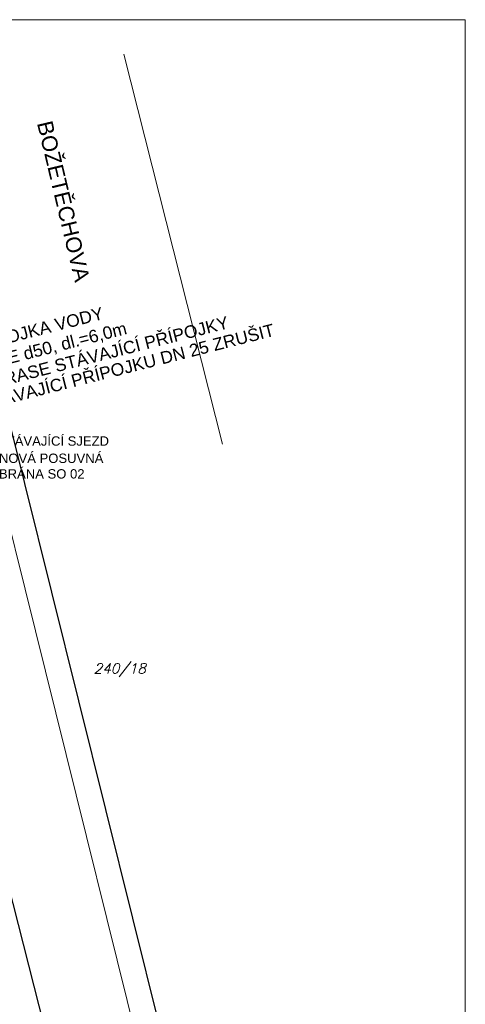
# Model space of a CAD drawing. Header units: inches. Extents: x -99818 to 8314, y 497944 to 809613.
# Tile 5 of 5: x -33702 to -15818, y 770124 to 809613. Entities that reach past the tile are written whole.
import ezdxf
from ezdxf.enums import TextEntityAlignment as Align

# ---------------------------------------------------------------- set-up
doc = ezdxf.new("R2010")
doc.units = ezdxf.units.IN
doc.header["$MEASUREMENT"] = 0
for name, color, linetype, lineweight in [('popis', 4, 'Continuous', 9), ('Situace_4717 - 3', 7, 'Continuous', 9), ('Situace_4717 - 4', 7, 'Continuous', 9), ('tenka', 3, 'Continuous', 9), ('tlusta', 6, 'Continuous', 30)]:
    doc.layers.add(name, color=color, linetype=linetype, lineweight=lineweight)
doc.layers.add('ZT-VOD', color=7, linetype='Continuous')
doc.styles.add('GENERATED_STYLE_8', font='arial.ttf')
doc.styles.add('null', font='cadkon.shx')
doc.styles.add('Popis', font='arial.ttf', dxfattribs={"width": 0.9})
doc.styles.add('Style-italict', font='italict.shx')
doc.linetypes.add('Pit_voda', pattern='A,2,-2,4,-2,4,["m",null,S=1,R=0,X=2,Y=0],-16,4,-2,4,-2,2', length=44)

msp = doc.modelspace()

# ---------------------------------------------------------------- linework, layer by layer
at = {"layer": 'Situace_4717 - 3', "linetype": 'Continuous', "flags": 128}
for points in [[(-28971.622, 768600.808), (-38824.724, 808227.461)], [(-29524.223, 808227.461), (-25568.171, 792587.268)]]:
    msp.add_lwpolyline(points, dxfattribs=at)
at = {"layer": 'tenka', "color": 1, "lineweight": 0}
msp.add_lwpolyline([(-99818.171, 750213.144), (-15818.171, 750213.144), (-15818.171, 809613.144), (-99818.171, 809613.144)], close=True, dxfattribs=at)
at = {"layer": 'tlusta'}
msp.add_line((-32545.302, 768600.808), (-35190.683, 778961.202), dxfattribs=at)
at = {"layer": 'ZT-VOD', "color": 7, "linetype": 'Pit_voda', "ltscale": 100}
msp.add_line((-37794.275, 808227.461), (-27941.172, 768600.808), dxfattribs=at)

# ---------------------------------------------------------------- texts
at = {"layer": 'popis', "color": 7, "lineweight": 0, "insert": (-33019.211, 805464.262), "char_height": 625, "width": 5885.18889, "attachment_point": 7, "rotation": 283.3995975, "style": 'GENERATED_STYLE_8'}
msp.add_mtext('BOŽETĚCHOVA', dxfattribs=at)
at = {"layer": 'popis', "color": 7, "lineweight": 0, "char_height": 375, "width": 5270.06934, "attachment_point": 1, "style": 'GENERATED_STYLE_8'}
for s, insert in [('STÁVAJÍCÍ SJEZD', (-34569.656, 792902.487)), ('NOVÁ POSUVNÁ BRÁNA SO 02', (-34534.172, 792210.964))]:
    msp.add_mtext(s, dxfattribs=dict(at, insert=insert))
at = {"layer": 'Situace_4717 - 4', "linetype": 'Continuous', "style": 'Style-italict'}
msp.add_text('240/18', height=400, dxfattribs=at).set_placement((-30731.667, 783393.094))
at = {"layer": 'ZT-VOD', "color": 5, "lineweight": 50, "style": 'Popis'}
for s, p in [('PŘÍPOJKA VODY', (-33087.619, 797161.259)), ('HDPE d50, dl.=6,0m', (-32516.726, 796469.092)), ('V TRASE STÁVAJÍCÍ PŘÍPOJKY', (-30355.202, 796208.753)), ('STÁVAJÍCÍ PŘÍPOJKU DN 25 ZRUŠIT', (-29364.434, 795690.474))]:
    msp.add_text(s, height=500, rotation=14.2999174, dxfattribs=at).set_placement(p, align=Align.MIDDLE_CENTER)

doc.saveas('drawing.dxf')
